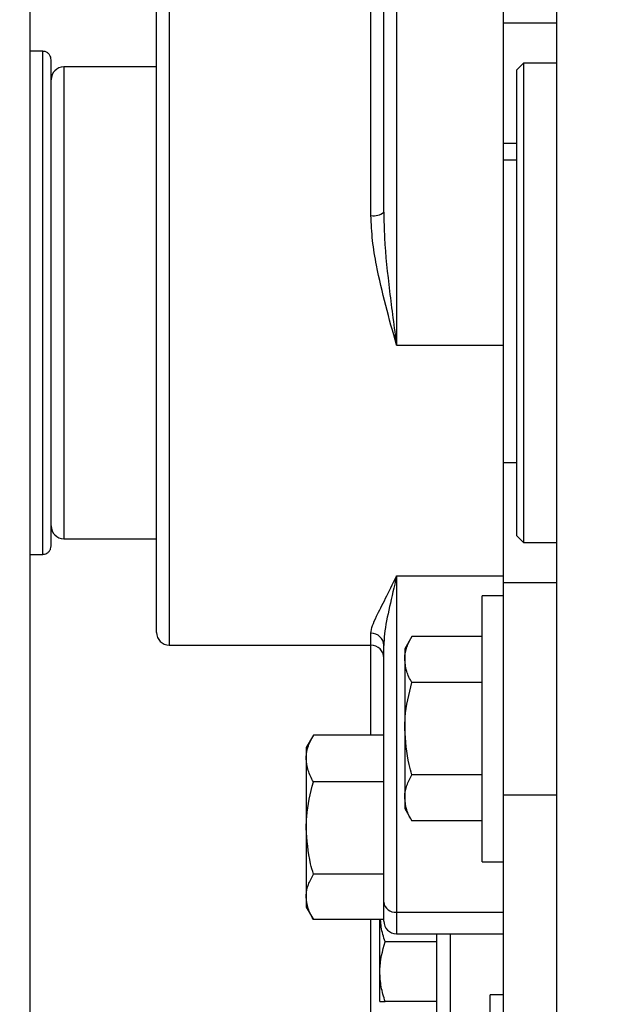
# Model space of a CAD drawing. Header units: inches. Extents: x 170 to 312, y 215 to 248.
# Tile 71 of 216: x 176.282 to 176.451, y 243.974 to 244.263. Entities that reach past the tile are written whole.
import ezdxf

# ---------------------------------------------------------------- set-up
doc = ezdxf.new("R2010")
doc.units = ezdxf.units.IN
doc.header["$LTSCALE"] = 0.25
doc.header["$MEASUREMENT"] = 0
doc.layers.add('ANNOTATIONS', color=1, linetype='Continuous')
doc.layers.add('STANDARD MOTOR LH', color=7, linetype='Continuous')
doc.styles.add('ARIAL', font='arial.ttf', dxfattribs={"height": 0.09375})
doc.dimstyles.new('STANDARD$0', dxfattribs={"dimtxt": 0.09375, "dimasz": 0.09375, "dimexe": 0.03125, "dimexo": 0.046875, "dimgap": 0.09, "dimtad": 0, "dimtih": 1, "dimtoh": 1, "dimdec": 4, "dimzin": 0, "dimdsep": 46, "dimtxsty": 'ARIAL', "dimcen": 0.09, "dimadec": 0, "dimazin": 0, "dimtfac": 1, "dimtdec": 4, "dimtofl": 0, "dimtmove": 0, "dimatfit": 1, "dimfxl": 1, "dimtolj": 1, "dimtzin": 0, "dimarcsym": 0})

# ---------------------------------------------------------------- blocks, each defined once
blk = doc.blocks.new('*D23')
at = {"layer": 'ANNOTATIONS', "color": 0, "lineweight": -2, "transparency": 16777216}
for p, q in [((175.7312287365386, 244.6669539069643), (175.7312287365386, 245.2745744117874)), ((176.9319160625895, 243.2737009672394), (176.9319160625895, 245.2745744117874)), ((175.8249787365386, 245.2433244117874), (176.1504763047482, 245.2433244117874)), ((176.8381660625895, 245.2433244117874), (176.5126684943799, 245.2433244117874))]:
    blk.add_line(p, q, dxfattribs=at)
at = {"layer": 'ANNOTATIONS', "color": 0, "transparency": 16777216}
for points in [[(175.8249787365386, 245.2589494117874), (175.8249787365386, 245.2276994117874), (175.7312287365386, 245.2433244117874)], [(176.8381660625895, 245.2589494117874), (176.8381660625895, 245.2276994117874), (176.9319160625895, 245.2433244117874)]]:
    blk.add_solid(points, dxfattribs=at)
at = {"layer": 'defpoints', "color": 0, "transparency": 16777216}
for p in [(175.7312287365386, 245.2433244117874), (175.7312287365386, 244.6200789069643), (176.9319160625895, 243.2268259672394)]:
    blk.add_point(p, dxfattribs=at)
at = {"layer": 'ANNOTATIONS', "color": 0, "transparency": 16777216, "insert": (176.331572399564, 245.2433244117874), "char_height": 0.09375, "attachment_point": 5, "style": 'ARIAL'}
blk.add_mtext('\\A1;20"', dxfattribs=at)
blk = doc.blocks.new('*D24')
at = {"layer": 'ANNOTATIONS', "color": 0, "lineweight": -2, "transparency": 16777216}
for p, q in [((175.869416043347, 244.2716909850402), (175.869416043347, 244.8408606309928)), ((176.9319160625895, 243.2737009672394), (176.9319160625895, 244.8408606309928)), ((175.963166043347, 244.8096106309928), (176.1155560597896, 244.8096106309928)), ((176.8381660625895, 244.8096106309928), (176.685776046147, 244.8096106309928))]:
    blk.add_line(p, q, dxfattribs=at)
at = {"layer": 'ANNOTATIONS', "color": 0, "transparency": 16777216}
for points in [[(175.963166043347, 244.8252356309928), (175.963166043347, 244.7939856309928), (175.869416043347, 244.8096106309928)], [(176.8381660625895, 244.8252356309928), (176.8381660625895, 244.7939856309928), (176.9319160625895, 244.8096106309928)]]:
    blk.add_solid(points, dxfattribs=at)
at = {"layer": 'defpoints', "color": 0, "transparency": 16777216}
for p in [(176.9319160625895, 244.8096106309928), (175.869416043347, 244.2248159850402), (176.9319160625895, 243.2268259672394)]:
    blk.add_point(p, dxfattribs=at)
at = {"layer": 'ANNOTATIONS', "color": 0, "transparency": 16777216, "insert": (176.4006660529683, 244.8096106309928), "char_height": 0.09375, "attachment_point": 5, "style": 'ARIAL'}
blk.add_mtext('\\A1;17 3/8"', dxfattribs=at)

msp = doc.modelspace()

# ---------------------------------------------------------------- linework, layer by layer
at = {"layer": 'STANDARD MOTOR LH'}
for p, q in [((176.4393534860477, 243.3830763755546), (176.4393534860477, 244.6643263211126)), ((176.4237285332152, 243.7893260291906), (176.4237285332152, 244.5705763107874)), ((176.2847644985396, 243.8772939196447), (176.2847644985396, 244.3891048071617)), ((176.3923222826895, 244.3651239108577), (176.3923222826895, 244.1675685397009)), ((176.3885723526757, 244.206555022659), (176.3885723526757, 244.361373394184)), ((176.3256035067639, 244.2804201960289), (176.3256035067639, 244.0794821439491)), ((176.3848222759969, 244.2055975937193), (176.3848222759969, 244.2804201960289)), ((176.32185357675, 244.0832326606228), (176.32185357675, 244.2766696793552)), ((176.4393534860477, 244.261982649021), (176.4237285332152, 244.261982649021)), ((176.2884554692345, 244.2537699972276), (176.2847644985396, 244.2537699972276)), ((176.2884554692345, 244.1061323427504), (176.2884554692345, 244.2537699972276)), ((176.32185357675, 244.2491699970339), (176.2946659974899, 244.2491699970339)), ((176.2946659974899, 244.2491699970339), (176.2946659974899, 244.1107323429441)), ((176.4295722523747, 244.2502635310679), (176.4276348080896, 244.2483263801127)), ((176.4276348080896, 244.1115759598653), (176.4276348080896, 244.2483263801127)), ((176.4393534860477, 244.2502635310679), (176.4295722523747, 244.2502635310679)), ((176.4295722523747, 244.2502635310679), (176.4295722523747, 244.1096388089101)), ((176.4237285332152, 244.2267900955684), (176.4276348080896, 244.2267900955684)), ((176.4276348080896, 244.2218228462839), (176.4237285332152, 244.2218228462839)), ((176.3923222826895, 244.1675685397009), (176.4237285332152, 244.1675685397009)), ((176.4237285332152, 244.1330764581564), (176.4276348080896, 244.1330764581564)), ((176.2946659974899, 244.1107323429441), (176.32185357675, 244.1107323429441)), ((176.4276348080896, 244.1115759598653), (176.4295722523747, 244.1096388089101)), ((176.4295722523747, 244.1096388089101), (176.4393534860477, 244.1096388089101)), ((176.2847644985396, 244.1061323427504), (176.2884554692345, 244.1061323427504)), ((176.3923222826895, 244.0997975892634), (176.4237285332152, 244.0997975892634)), ((176.3923222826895, 244.0997975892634), (176.3923222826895, 243.9947784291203)), ((176.4237285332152, 244.097919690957), (176.4393534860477, 244.097919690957)), ((176.4237285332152, 244.0940137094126), (176.4174785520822, 244.0940137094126)), ((176.4174785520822, 244.0158887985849), (176.4174785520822, 244.0940137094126)), ((176.3848222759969, 244.0794821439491), (176.3848222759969, 244.0830021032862)), ((176.3968218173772, 244.0820141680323), (176.3947284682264, 244.078388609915)), ((176.4174785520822, 244.0820141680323), (176.3968218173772, 244.0820141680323)), ((176.3256035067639, 244.0794821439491), (176.3848222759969, 244.0794821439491)), ((176.3846660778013, 244.0794821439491), (176.3846660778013, 244.0530906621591)), ((176.3885723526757, 243.998528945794), (176.3885723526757, 244.0793835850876)), ((176.3947284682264, 244.078388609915), (176.3947284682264, 244.0315138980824)), ((176.4174785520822, 244.0684828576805), (176.3968218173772, 244.0684828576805)), ((176.3679162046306, 244.0530930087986), (176.36582226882, 244.0494662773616)), ((176.3885723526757, 244.0530906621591), (176.3679156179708, 244.0530906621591)), ((176.36582226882, 244.0494662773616), (176.36582226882, 244.0025909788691)), ((176.4174785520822, 244.041419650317), (176.3968218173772, 244.041419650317)), ((176.3885723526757, 244.0393563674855), (176.3679156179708, 244.0393563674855)), ((176.4393534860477, 244.0354198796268), (176.4237285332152, 244.0354198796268)), ((176.3947284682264, 244.0315138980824), (176.3968218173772, 244.0278877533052)), ((176.4174785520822, 244.0278877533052), (176.3968218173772, 244.0278877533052)), ((176.4174785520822, 244.0158887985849), (176.4237285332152, 244.0158887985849)), ((176.3885723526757, 244.0122937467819), (176.3679156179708, 244.0122937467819)), ((176.2847768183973, 244.0093674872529), (176.2847644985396, 244.0093674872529)), ((176.36582226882, 244.0025909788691), (176.3679162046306, 243.998964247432)), ((176.3923222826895, 244.0010973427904), (176.4237285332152, 244.0010973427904)), ((176.3885723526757, 243.9989665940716), (176.3679156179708, 243.9989665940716)), ((176.3846660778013, 243.9989665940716), (176.3846660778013, 243.8049511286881)), ((176.3874160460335, 243.9748888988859), (176.3874160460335, 243.9989665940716)), ((176.3923222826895, 243.9947784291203), (176.4237285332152, 243.9947784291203)), ((176.4041660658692, 243.9650869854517), (176.4041660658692, 243.9947784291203)), ((176.4081035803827, 243.9947784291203), (176.4081035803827, 243.965855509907)), ((176.4041660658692, 243.9924511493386), (176.3889846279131, 243.9924511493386)), ((176.2847644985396, 243.9773792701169), (176.2847768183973, 243.9773792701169)), ((176.4237285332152, 243.9768260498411), (176.4197910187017, 243.9768260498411)), ((176.4197910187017, 243.9143262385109), (176.4197910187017, 243.9768260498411)), ((176.4041660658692, 243.9748888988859), (176.3889846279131, 243.9748888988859))]:
    msp.add_line(p, q, dxfattribs=at)
for centre, radius, start, end in [((176.2946660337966, 244.2454199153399), 0.00375000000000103, 90, 180), ((176.3856976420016, 244.2099918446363), 0.004480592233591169, 258.7337564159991, 309.9106093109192), ((176.2946660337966, 244.1144824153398), 0.00375000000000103, 180, 270), ((176.3256035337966, 244.0832324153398), 0.003750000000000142, 180, 270), ((176.3848862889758, 244.0793159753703), 0.00368668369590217, 1.050800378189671, 90.99489355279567), ((176.3848222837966, 244.0757324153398), 0.003750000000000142, 0, 90), ((176.391981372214, 244.004516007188), 0.003435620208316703, 187.1344739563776, 275.6947296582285), ((176.3923222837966, 243.9985286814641), 0.00375000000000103, 180, 270)]:
    msp.add_arc(centre, radius, start, end, dxfattribs=at)
for points, knots in [([(176.2909160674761, 244.251309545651), (176.2908959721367, 244.2515472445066), (176.2908542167, 244.2520411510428), (176.2905095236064, 244.2527345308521), (176.2899377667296, 244.2533326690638), (176.2891664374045, 244.2537326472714), (176.2885853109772, 244.2537551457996), (176.2883077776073, 244.2537658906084)], [0, 0, 0, 0, 0.1779532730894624, 0.3697631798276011, 0.5671463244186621, 0.7932784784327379, 1, 1, 1, 1]), ([(176.2909160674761, 244.1085927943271), (176.2909160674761, 244.1088583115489), (176.2909160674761, 244.109389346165), (176.2909160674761, 244.1136326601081), (176.2909160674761, 244.1202275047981), (176.2909160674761, 244.1291704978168), (176.2909160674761, 244.1400499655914), (176.2909160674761, 244.1524676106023), (176.2909160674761, 244.1659398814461), (176.2909160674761, 244.179951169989), (176.2909160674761, 244.193962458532), (176.2909160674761, 244.2074347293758), (176.2909160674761, 244.2198523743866), (176.2909160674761, 244.2307318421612), (176.2909160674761, 244.2396748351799), (176.2909160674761, 244.2462696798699), (176.2909160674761, 244.250512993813), (176.2909160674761, 244.2510440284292), (176.2909160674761, 244.251309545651)], [0, 0, 0, 0, 0.06250048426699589, 0.1250010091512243, 0.1874981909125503, 0.2499981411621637, 0.3124997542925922, 0.374999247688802, 0.4374997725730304, 0.5000000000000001, 0.5625002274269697, 0.6250007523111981, 0.6875002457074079, 0.7500018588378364, 0.8125018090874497, 0.8749989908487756, 0.937499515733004, 1, 1, 1, 1]), ([(176.3923222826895, 244.1675685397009), (176.3923133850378, 244.1676002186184), (176.3912349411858, 244.1714398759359), (176.3890701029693, 244.1792035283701), (176.3866603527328, 244.1894384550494), (176.3851403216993, 244.1982866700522), (176.3849287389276, 244.2031503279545), (176.3848222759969, 244.2055975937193)], [0, 0, 0, 0, 0.002538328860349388, 0.3076592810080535, 0.617001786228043, 0.807285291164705, 1, 1, 1, 1]), ([(176.3885723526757, 244.206555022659), (176.3886296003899, 244.2040578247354), (176.3888070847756, 244.1963157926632), (176.3902255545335, 244.1833050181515), (176.3916079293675, 244.1728482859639), (176.3923177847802, 244.1676017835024), (176.3923222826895, 244.1675685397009)], [0, 0, 0, 0, 0.1911714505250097, 0.5926865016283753, 0.9974191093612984, 1, 1, 1, 1]), ([(176.2883077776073, 244.1061364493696), (176.2885410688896, 244.106141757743), (176.2890280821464, 244.1061528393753), (176.2897347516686, 244.1064453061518), (176.290370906, 244.1069731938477), (176.2908283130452, 244.1077227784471), (176.2908875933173, 244.1083104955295), (176.2909160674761, 244.1085927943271)], [0, 0, 0, 0, 0.1741398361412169, 0.363530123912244, 0.5605395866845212, 0.7889134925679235, 1, 1, 1, 1]), ([(176.3848222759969, 244.0830021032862), (176.3849260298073, 244.0837046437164), (176.385135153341, 244.085120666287), (176.3866427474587, 244.0884235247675), (176.3890538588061, 244.0930979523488), (176.3912204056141, 244.0973995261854), (176.3923133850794, 244.0997782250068), (176.3923222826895, 244.0997975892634)], [0, 0, 0, 0, 0.1900138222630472, 0.3829870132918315, 0.6878932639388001, 0.9974592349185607, 1, 1, 1, 1]), ([(176.3923222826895, 244.0997975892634), (176.392317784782, 244.0997772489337), (176.3916132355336, 244.0965911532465), (176.3902306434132, 244.0906281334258), (176.3888081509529, 244.0839723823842), (176.3886296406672, 244.0804984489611), (176.3885723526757, 244.0793835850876)], [0, 0, 0, 0, 0.002581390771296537, 0.4043473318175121, 0.8088415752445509, 1, 1, 1, 1]), ([(176.3947284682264, 244.0752488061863), (176.3947309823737, 244.075409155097), (176.3947500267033, 244.0766237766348), (176.3952072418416, 244.0789137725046), (176.3962803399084, 244.0809743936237), (176.3968218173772, 244.0820141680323)], [0, 0, 0, 0, 0.0700690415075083, 0.5307636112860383, 1, 1, 1, 1]), ([(176.3968218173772, 244.0684828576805), (176.3962367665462, 244.0695815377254), (176.3950560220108, 244.0717988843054), (176.3948383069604, 244.0740919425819), (176.3947284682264, 244.0752488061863)], [0, 0, 0, 0, 0.4954931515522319, 0.9999999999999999, 0.9999999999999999, 0.9999999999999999, 0.9999999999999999]), ([(176.3947284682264, 244.0549509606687), (176.3947545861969, 244.056078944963), (176.3948606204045, 244.0606583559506), (176.3959789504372, 244.0651201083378), (176.3968218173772, 244.0684828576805)], [0, 0, 0, 0, 0.2463164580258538, 1, 1, 1, 1]), ([(176.3968218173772, 244.041419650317), (176.3965393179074, 244.0424305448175), (176.3953075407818, 244.0468383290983), (176.3949805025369, 244.0514200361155), (176.3947284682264, 244.0549509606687)], [0, 0, 0, 0, 0.2293430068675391, 1, 1, 1, 1]), ([(176.36582226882, 244.0462238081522), (176.3658247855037, 244.0463865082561), (176.3658438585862, 244.0476195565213), (176.366300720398, 244.0499427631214), (176.3673740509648, 244.0520349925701), (176.3679156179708, 244.0530906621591)], [0, 0, 0, 0, 0.07003489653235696, 0.5307704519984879, 1, 1, 1, 1]), ([(176.3679156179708, 244.0393563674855), (176.3673305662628, 244.0404716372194), (176.3661497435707, 244.0427226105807), (176.3659320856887, 244.045049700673), (176.36582226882, 244.0462238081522)], [0, 0, 0, 0, 0.4954610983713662, 1, 1, 1, 1]), ([(176.3947284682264, 244.0346537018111), (176.3947309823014, 244.0348140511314), (176.394750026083, 244.0360286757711), (176.3952072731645, 244.0383185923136), (176.3962803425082, 244.0403796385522), (176.3968218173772, 244.041419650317)], [0, 0, 0, 0, 0.07006758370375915, 0.5307525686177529, 1, 1, 1, 1]), ([(176.36582226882, 244.0258250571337), (176.3658483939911, 244.0269528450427), (176.3659544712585, 244.0315320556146), (176.3670727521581, 244.035993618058), (176.3679156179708, 244.0393563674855)], [0, 0, 0, 0, 0.2462843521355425, 1, 1, 1, 1]), ([(176.3968218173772, 244.0278877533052), (176.3962367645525, 244.0289865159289), (176.3950558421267, 244.0312043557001), (176.3948382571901, 244.0334969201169), (176.3947284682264, 244.0346537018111)], [0, 0, 0, 0, 0.4954202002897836, 1, 1, 1, 1]), ([(176.3679156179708, 244.0122937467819), (176.3676331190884, 244.0133048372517), (176.3664015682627, 244.0177126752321), (176.3660743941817, 244.0222943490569), (176.36582226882, 244.0258250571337)], [0, 0, 0, 0, 0.2293846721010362, 1, 1, 1, 1]), ([(176.36582226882, 244.0056298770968), (176.365824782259, 244.0057878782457), (176.3658438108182, 244.0069840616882), (176.3663007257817, 244.0092394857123), (176.3673740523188, 244.0112694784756), (176.3679156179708, 244.0122937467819)], [0, 0, 0, 0, 0.07011341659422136, 0.530809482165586, 1, 1, 1, 1]), ([(176.3679156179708, 243.9989665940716), (176.3673305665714, 244.0000488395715), (176.3661497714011, 244.0022331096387), (176.3659320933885, 244.0044908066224), (176.36582226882, 244.0056298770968)], [0, 0, 0, 0, 0.4954723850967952, 1, 1, 1, 1]), ([(176.3889846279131, 243.9924511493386), (176.3885259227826, 243.9938744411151), (176.3878363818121, 243.9960139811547), (176.387684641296, 243.9982260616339), (176.3876338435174, 243.9989665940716)], [0, 0, 0, 0, 0.6652325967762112, 1, 1, 1, 1]), ([(176.3874160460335, 243.9836700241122), (176.3874176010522, 243.9838781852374), (176.3874397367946, 243.9868413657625), (176.3882403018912, 243.9897483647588), (176.3889846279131, 243.9924511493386)], [0, 0, 0, 0, 0.07024922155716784, 1, 1, 1, 1]), ([(176.3889846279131, 243.9748888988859), (176.3885461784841, 243.9763149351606), (176.3876612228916, 243.9791932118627), (176.3874982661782, 243.9821687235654), (176.3874160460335, 243.9836700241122)], [0, 0, 0, 0, 0.4954479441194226, 1, 1, 1, 1]), ([(176.3874160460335, 243.9748888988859), (176.3874340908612, 243.9748888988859), (176.3875103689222, 243.9748888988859), (176.3883463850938, 243.9748888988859), (176.3889846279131, 243.9748888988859)], [0, 0, 0, 0, 0.2365664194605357, 1, 1, 1, 1])]:
    msp.add_open_spline(points, degree=3, knots=knots, dxfattribs=at)

# ---------------------------------------------------------------- dimensions: what is measured, and where the dimension line sits
at = {"layer": 'ANNOTATIONS'}
for base, p1, p2, text, picture, middle in [((175.7312287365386, 245.2433244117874), (176.9319160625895, 243.2268259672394), (175.7312287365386, 244.6200789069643), '20"', '*D23', (176.331572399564, 245.2433244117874)), ((176.9319160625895, 244.8096106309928), (175.869416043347, 244.2248159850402), (176.9319160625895, 243.2268259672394), '17 3/8"', '*D24', (176.4006660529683, 244.8096106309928))]:
    dim = msp.add_linear_dim(base=base, p1=p1, p2=p2, text=text, dimstyle='STANDARD$0', dxfattribs=at)
    dim.commit()
    dim.dimension.update_dxf_attribs({"geometry": picture, "text_midpoint": middle, "dimtype": 160})

doc.saveas('drawing.dxf')
